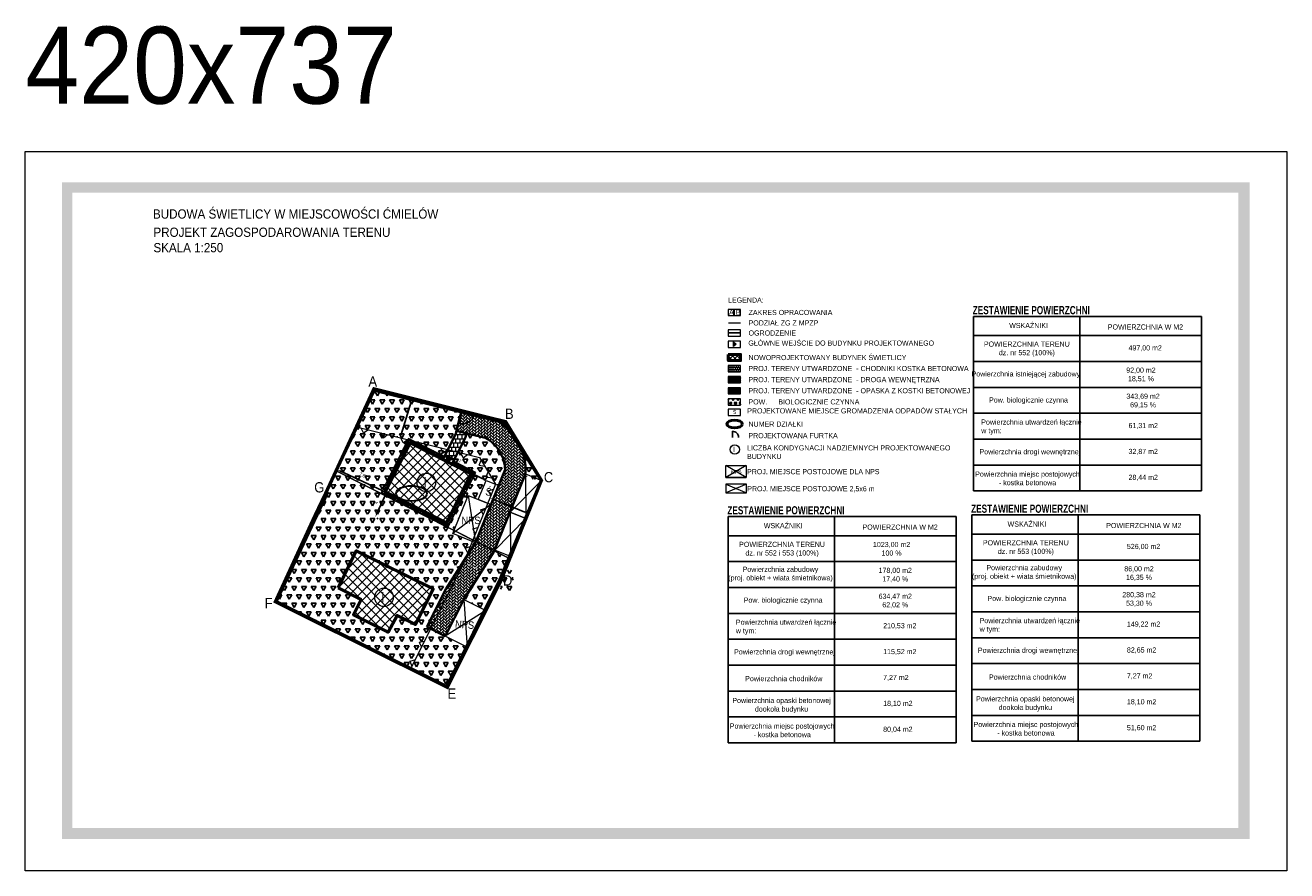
# Model space of a CAD drawing. Header units: metres. Extents: x 6502846 to 6512378, y 5892705 to 5896166.
# Tile 68 of 73: x 6507683 to 6508052, y 5895824 to 5896071. Entities that reach past the tile are written whole.
import ezdxf

# ---------------------------------------------------------------- set-up
doc = ezdxf.new("R2010")
doc.units = ezdxf.units.M
doc.header["$MEASUREMENT"] = 0
doc.linetypes.add('DASHED', pattern=[0.75, 0.5, -0.25])
doc.linetypes.add('mz1.0_0.5', pattern=[1.5, 1, -0.5])
doc.layers.get('0').update_dxf_attribs({"color": 2})
for name, color, linetype, lineweight in [('_tabelki_ramki_cienkie', 251, 'Continuous', 5), ('Granica opracowania', 10, 'Continuous', 25), ('PZT_budynki istniejące obrys', 7, 'Continuous', 80), ('PZT_wejście główne', 12, 'Continuous', 13)]:
    doc.layers.add(name, color=color, linetype=linetype, lineweight=lineweight)
doc.layers.add('A_hatch', color=7, linetype='Continuous', true_color=0x4d4d4d, transparency=0.5)
for name, color, linetype in [('A_widok cienki', 229, 'Continuous'), ('A_ściany murowane', 50, 'Continuous'), ('I_wypełnienie', 254, 'Continuous'), ('INFO_wymiary', 16, 'Continuous'), ('K_tab_gr', 250, 'Continuous'), ('PZT_OPISY', 251, 'Continuous'), ('TEXT', 7, 'Continuous')]:
    doc.layers.add(name, color=color, linetype=linetype)
for name, color, linetype, lineweight, true_color in [('PZT_eN', 7, 'Continuous', 40, 0xff2929), ('PZT_granica opracowania', 7, 'DASHED', 30, 0xff0f0f), ('PZT_wypelnienie', 7, 'Continuous', 13, 0x848484)]:
    doc.layers.add(name, color=color, linetype=linetype, lineweight=lineweight, true_color=true_color)
doc.layers.add('PZT_ogodzenie', color=7, linetype='Continuous', true_color=0xcc0033)
doc.styles.add('ARCHENIKA_100_wymiary', font='arial.ttf', dxfattribs={"width": 0.9, "height": 15})
doc.styles.add('Arial', font='arial.ttf', dxfattribs={"width": 0.9})
doc.styles.get("Standard").update_dxf_attribs({"font": 'Working1250.shx', "width": 0.75})
doc.linetypes.add('OGRODZENIE2', pattern='A,6.35,-2.54,[132,ltypeshp.shx,S=2.54,R=0,X=-2.54,Y=0],-2.54,25.4', length=36.83)
doc.dimstyles.get("Standard").update_dxf_attribs({"dimtxt": 1, "dimasz": 1, "dimexe": 1, "dimexo": 1, "dimgap": 1, "dimtad": 1, "dimtxsty": 'Standard', "dimcen": 2.5, "dimadec": 0, "dimazin": 0, "dimtfac": 1, "dimtmove": 0, "dimatfit": 3, "dimfxl": 1, "dimarcsym": 0})
pattern_1 = [(45, (-13004809.01647, -11788209.928), (-0.265165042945, 0.265165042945), []), (135, (-13004809.01647, -11788209.928), (-0.795495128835, 0.265165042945), [0.9375, -0.5625])]
pattern_2 = [(60, (6507756.1125, 5896732.806), (-1.42875, 2.4746676), [1.42875, -1.42875]), (120, (6507756.1125, 5896732.806), (-2.8575, 2e-09), [1.42875, -1.42875]), (0, (6507755.3981, 5896734.0434), (1.42875, 2.4746676), [1.42875, -1.42875])]
pattern_3 = [(60, (6507756.1125, 5896732.806), (-1.42875, 2.4746676), [1.42875, -1.42875]), (120, (6507756.1125, 5896732.806), (-2.8575, 2e-09), [1.42875, -1.42875]), (0, (6507755.3981, 5896734.0434), (1.42875, 2.4746676), [1.42875, -1.42875])]

# ---------------------------------------------------------------- blocks, each defined once
blk = doc.blocks.new('*D656')
at = {"layer": 'Defpoints', "color": 0, "linetype": 'ByBlock'}
for p in [(6507788.43, 5895935.11), (6507785.02, 5895927.87), (6507785.47, 5895927.66)]:
    blk.add_point(p, dxfattribs=at)
at = {"layer": 'INFO_wymiary', "color": 0, "linetype": 'ByBlock', "lineweight": -2}
for p, q in [((6507788.45, 5895934), (6507785.89, 5895928.56)), ((6507789.34, 5895934.68), (6507789.78, 5895934.47)), ((6507785.93, 5895927.44), (6507786.37, 5895927.23))]:
    blk.add_line(p, q, dxfattribs=at)
at = {"layer": 'INFO_wymiary', "color": 0, "linetype": 'ByBlock'}
for points in [[(6507788.6, 5895933.92), (6507788.3, 5895934.07), (6507788.88, 5895934.9)], [(6507785.74, 5895928.63), (6507786.04, 5895928.49), (6507785.47, 5895927.66)]]:
    blk.add_solid(points, dxfattribs=at)
at = {"layer": 'INFO_wymiary', "color": 0, "linetype": 'ByBlock', "insert": (6507785.81, 5895931.92), "char_height": 1, "attachment_point": 5, "rotation": 64.7749}
blk.add_mtext('4', dxfattribs=at)
blk = doc.blocks.new('*D657')
at = {"layer": 'Defpoints', "color": 0, "linetype": 'ByBlock'}
for p in [(6507774.26, 5895941.66), (6507774.26, 5895941.66), (6507788.43, 5895935.11)]:
    blk.add_point(p, dxfattribs=at)
at = {"layer": 'INFO_wymiary', "color": 0, "linetype": 'ByBlock', "lineweight": -2}
for p, q in [((6507787.53, 5895935.53), (6507775.16, 5895941.24)), ((6507773.84, 5895940.75), (6507773.84, 5895940.75)), ((6507788.01, 5895934.2), (6507788.01, 5895934.2))]:
    blk.add_line(p, q, dxfattribs=at)
at = {"layer": 'INFO_wymiary', "color": 0, "linetype": 'ByBlock'}
for points in [[(6507775.23, 5895941.39), (6507775.09, 5895941.09), (6507774.26, 5895941.66)], [(6507787.46, 5895935.38), (6507787.6, 5895935.68), (6507788.43, 5895935.11)]]:
    blk.add_solid(points, dxfattribs=at)
at = {"layer": 'INFO_wymiary', "color": 0, "linetype": 'ByBlock', "insert": (6507782.01, 5895939.83), "char_height": 1, "attachment_point": 5, "rotation": 335.1989}
blk.add_mtext('7,81', dxfattribs=at)
blk = doc.blocks.new('*D917')
at = {"layer": 'Defpoints', "color": 0, "linetype": 'ByBlock'}
for p in [(6507796.3, 5895962.38), (6507796.5, 5895962.32), (6507793.01, 5895950.84)]:
    blk.add_point(p, dxfattribs=at)
at = {"layer": 'INFO_wymiary', "color": 0, "linetype": 'ByBlock', "lineweight": -2}
for p, q in [((6507793.1, 5895951.85), (6507796.01, 5895961.43)), ((6507795.55, 5895962.61), (6507795.35, 5895962.67)), ((6507792.06, 5895951.13), (6507791.86, 5895951.19))]:
    blk.add_line(p, q, dxfattribs=at)
at = {"layer": 'INFO_wymiary', "color": 0, "linetype": 'ByBlock'}
for points in [[(6507796.17, 5895961.38), (6507795.85, 5895961.48), (6507796.3, 5895962.38)], [(6507792.94, 5895951.9), (6507793.26, 5895951.81), (6507792.81, 5895950.9)]]:
    blk.add_solid(points, dxfattribs=at)
at = {"layer": 'INFO_wymiary', "color": 0, "linetype": 'ByBlock', "insert": (6507793.12, 5895957.08), "char_height": 1, "attachment_point": 5, "rotation": 73.0911}
blk.add_mtext('6', dxfattribs=at)
blk = doc.blocks.new('*D918')
at = {"layer": 'Defpoints', "color": 0, "linetype": 'ByBlock'}
for p in [(6507818.99, 5895933.34), (6507830.14, 5895928.83), (6507830.14, 5895928.83)]:
    blk.add_point(p, dxfattribs=at)
at = {"layer": 'INFO_wymiary', "color": 0, "linetype": 'ByBlock', "lineweight": -2}
for p, q in [((6507819.37, 5895934.27), (6507819.37, 5895934.27)), ((6507819.92, 5895932.97), (6507829.21, 5895929.21)), ((6507830.51, 5895929.76), (6507830.51, 5895929.76))]:
    blk.add_line(p, q, dxfattribs=at)
at = {"layer": 'INFO_wymiary', "color": 0, "linetype": 'ByBlock'}
for points in [[(6507819.98, 5895933.12), (6507819.85, 5895932.81), (6507818.99, 5895933.34)], [(6507829.15, 5895929.05), (6507829.27, 5895929.36), (6507830.14, 5895928.83)]]:
    blk.add_solid(points, dxfattribs=at)
at = {"layer": 'INFO_wymiary', "color": 0, "linetype": 'ByBlock', "insert": (6507825.16, 5895932.57), "char_height": 1, "attachment_point": 5, "rotation": 337.9788}
blk.add_mtext('6,00', dxfattribs=at)
blk = doc.blocks.new('*D924')
at = {"layer": 'Defpoints', "color": 0, "linetype": 'ByBlock'}
for p in [(6507798.87, 5895947.76), (6507817.86, 5895938.44), (6507817.86, 5895938.44)]:
    blk.add_point(p, dxfattribs=at)
at = {"layer": 'INFO_wymiary', "color": 0, "linetype": 'ByBlock', "lineweight": -2}
for p, q in [((6507799.31, 5895948.66), (6507799.31, 5895948.66)), ((6507799.77, 5895947.32), (6507816.96, 5895938.88)), ((6507818.3, 5895939.34), (6507818.3, 5895939.34))]:
    blk.add_line(p, q, dxfattribs=at)
at = {"layer": 'INFO_wymiary', "color": 0, "linetype": 'ByBlock'}
for points in [[(6507799.84, 5895947.47), (6507799.69, 5895947.17), (6507798.87, 5895947.76)], [(6507816.89, 5895938.73), (6507817.03, 5895939.03), (6507817.86, 5895938.44)]]:
    blk.add_solid(points, dxfattribs=at)
at = {"layer": 'INFO_wymiary', "color": 0, "linetype": 'ByBlock', "insert": (6507809.07, 5895944.53), "char_height": 1, "attachment_point": 5, "rotation": 333.855}
blk.add_mtext('10,07', dxfattribs=at)

msp = doc.modelspace()

# ---------------------------------------------------------------- hatches: boundary and pattern name
at = {"layer": 'A_hatch', "true_color": 0x168d1c}
h = msp.add_hatch(dxfattribs=at)
h.set_pattern_fill('TRIANG', color=106, scale=0.3)
h.set_pattern_definition(pattern_2)
h.paths.add_polyline_path([(6507809.258, 5895952.955), (6507809.269, 5895953), (6507810.711, 5895958.777), (6507785.128, 5895965.162), (6507780.004, 5895954.087), (6507781.371, 5895953.746), (6507783.311, 5895953.261), (6507787.192, 5895952.291), (6507789.132, 5895951.807), (6507793.013, 5895950.837), (6507794.953, 5895950.352), (6507798.834, 5895949.382), (6507800.774, 5895948.898), (6507804.655, 5895947.928), (6507806.595, 5895947.443), (6507806.701, 5895947.417), (6507809.02, 5895952.001)])
h.paths.add_polyline_path([(6507812.472, 5895917.33), (6507811.738, 5895918.709), (6507813.226, 5895919.182), (6507813.822, 5895920.646), (6507808.127, 5895922.949), (6507812.627, 5895934.074), (6507818.346, 5895931.76), (6507815.596, 5895932.88), (6507817.858, 5895938.437), (6507820.609, 5895937.317), (6507820.618, 5895937.341), (6507819.496, 5895939.215), (6507817.953, 5895939.457), (6507818.469, 5895940.932), (6507817.452, 5895942.632), (6507815.909, 5895942.874), (6507816.425, 5895944.348), (6507815.975, 5895945.099), (6507812.416, 5895945.989), (6507811.155, 5895945.067), (6507810.476, 5895946.473), (6507809.686, 5895946.671), (6507807.921, 5895943.181), (6507813.503, 5895940.356), (6507806.28, 5895926.08), (6507788.434, 5895935.109), (6507795.657, 5895949.384), (6507795.658, 5895949.386), (6507805.244, 5895944.535), (6507806.701, 5895947.417), (6507806.595, 5895947.443), (6507805.334, 5895946.521), (6507804.655, 5895947.928), (6507800.774, 5895948.898), (6507799.513, 5895947.976), (6507798.834, 5895949.382), (6507794.953, 5895950.352), (6507793.692, 5895949.43), (6507793.013, 5895950.837), (6507789.132, 5895951.807), (6507787.871, 5895950.885), (6507787.192, 5895952.291), (6507783.311, 5895953.261), (6507782.05, 5895952.339), (6507781.371, 5895953.746), (6507780.004, 5895954.087), (6507771.126, 5895934.898), (6507811.344, 5895914.56), (6507812.472, 5895917.33)])
h.paths.add_polyline_path([(6507812.472, 5895917.33), (6507813.226, 5895919.182), (6507813.822, 5895920.646), (6507814.787, 5895920.256), (6507811.657, 5895915.327)])
h.paths.add_polyline_path([(6507824.644, 5895915.778), (6507823.658, 5895916.177), (6507820.194, 5895917.578), (6507816.699, 5895912.076), (6507811.42, 5895914.746), (6507811.344, 5895914.56), (6507816.592, 5895911.906), (6507821.862, 5895909.241), (6507822.155, 5895909.092), (6507824.705, 5895915.397), (6507824.789, 5895915.605), (6507824.829, 5895915.703)])
h.paths.add_polyline_path([(6507822.071, 5895912.238), (6507825.803, 5895912.238), (6507825.803, 5895906.238), (6507822.071, 5895906.238)])
h.paths.add_polyline_path([(6507817.953, 5895939.457), (6507819.496, 5895939.215), (6507818.469, 5895940.932)], flags=16)
h.paths.add_polyline_path([(6507815.909, 5895942.874), (6507817.452, 5895942.632), (6507816.425, 5895944.348)], flags=16)
h.paths.add_polyline_path([(6507811.155, 5895945.067), (6507812.416, 5895945.989), (6507810.476, 5895946.473)], flags=16)
h.paths.add_polyline_path([(6507805.334, 5895946.521), (6507806.595, 5895947.443), (6507804.655, 5895947.928)], flags=16)
h.paths.add_polyline_path([(6507799.513, 5895947.976), (6507800.774, 5895948.898), (6507798.834, 5895949.382)], flags=16)
h.paths.add_polyline_path([(6507793.692, 5895949.43), (6507794.953, 5895950.352), (6507793.013, 5895950.837)], flags=16)
h.paths.add_polyline_path([(6507787.871, 5895950.885), (6507789.132, 5895951.807), (6507787.192, 5895952.291)], flags=16)
h.paths.add_polyline_path([(6507782.05, 5895952.339), (6507783.311, 5895953.261), (6507781.371, 5895953.746)], flags=16)
h.paths.add_polyline_path([(6507811.738, 5895918.709), (6507812.472, 5895917.33), (6507813.226, 5895919.182)], flags=16)
h = msp.add_hatch(dxfattribs=at)
h.set_pattern_fill('TRIANG', color=106, scale=0.15)
h.set_pattern_definition([(60, (6508129.3427, 5896354.0345), (-0.714375, 1.2373338), [0.714375, -0.714375]), (120, (6508129.3427, 5896354.0345), (-1.42875, 8e-10), [0.714375, -0.714375]), (0, (6508128.9855, 5896354.6532), (0.714375, 1.2373338), [0.714375, -0.714375])])
h.paths.add_polyline_path([(6507888.638, 5895962.228), (6507892.238, 5895962.228), (6507892.238, 5895960.428), (6507888.638, 5895960.428)])
h = msp.add_hatch(dxfattribs=at)
h.set_pattern_fill('TRIANG', color=106, scale=0.3)
h.set_pattern_definition(pattern_2)
h.paths.add_polyline_path([(6507826.783, 5895950.333), (6507823.599, 5895955.56), (6507812.813, 5895958.252), (6507820.409, 5895956.181, -0.1304142)])
h.paths.add_polyline_path([(6507827.168, 5895949.702, -0.1450574), (6507829.419, 5895940.386), (6507829.391, 5895940.318), (6507829.193, 5895939.827), (6507833.828, 5895937.952), (6507834.026, 5895938.443)])
h = msp.add_hatch(dxfattribs=at)
h.set_pattern_fill('TRIANG', color=106, scale=0.3)
h.set_pattern_definition(pattern_3)
h.paths.add_polyline_path([(6507812.169, 5895952.229), (6507811.849, 5895950.948), (6507809.686, 5895946.671), (6507810.476, 5895946.473), (6507812.416, 5895945.989), (6507815.975, 5895945.099), (6507816.425, 5895944.348), (6507817.452, 5895942.632), (6507818.469, 5895940.932), (6507819.496, 5895939.215), (6507820.618, 5895937.341), (6507820.61, 5895937.32), (6507821.551, 5895936.936), (6507823.435, 5895941.594, 0.1225512), (6507822.005, 5895946.643, 0.1429401), (6507817.622, 5895950.868)])
h.paths.add_polyline_path([(6507809.686, 5895946.671), (6507813.392, 5895945.745), (6507811.819, 5895942.518), (6507808.412, 5895944.152)])
h = msp.add_hatch(dxfattribs=at)
h.set_pattern_fill('TRIANG', color=106, scale=0.3)
h.set_pattern_definition(pattern_3)
h.paths.add_polyline_path([(6507817.8, 5895900.445), (6507812.402, 5895889.727), (6507805.971, 5895892.966), (6507801.665, 5895895.135), (6507800.613, 5895895.665), (6507801.119, 5895896.671), (6507801.106, 5895896.701), (6507801.138, 5895896.708), (6507803.888, 5895902.169), (6507803.867, 5895902.217), (6507803.919, 5895902.23), (6507806.145, 5895906.649), (6507806.712, 5895907.541), (6507806.628, 5895907.734), (6507806.87, 5895907.791), (6507809.775, 5895912.365), (6507809.388, 5895913.251), (6507810.504, 5895913.513), (6507811.212, 5895914.627), (6507771.126, 5895934.898), (6507767.609, 5895927.519), (6507756.342, 5895903.031), (6507806.544, 5895878.067), (6507817.8, 5895900.445)], is_closed=False)
h.paths.add_polyline_path([(6507822.155, 5895909.092), (6507816.592, 5895911.906), (6507811.369, 5895903.683), (6507817.8, 5895900.445)])
h.paths.add_polyline_path([(6507779.959, 5895917.893), (6507802.453, 5895906.771), (6507797.251, 5895896.365), (6507791.905, 5895899.037), (6507789.275, 5895894.123), (6507779.108, 5895899.198), (6507781.375, 5895903.659), (6507774.649, 5895907.105)], flags=16)
h.paths.add_polyline_path([(6507796.21, 5895884.236), (6507795.585, 5895885.668), (6507797.105, 5895886.025), (6507796.21, 5895884.236)], flags=16)
h.paths.add_polyline_path([(6507798.346, 5895891.184), (6507798.971, 5895889.753), (6507799.866, 5895891.542)], flags=16)
h.paths.add_polyline_path([(6507795.585, 5895885.668), (6507796.21, 5895884.236), (6507797.105, 5895886.025)], flags=16)
h.paths.add_polyline_path([(6507798.971, 5895889.753), (6507798.346, 5895891.184), (6507799.866, 5895891.542), (6507798.971, 5895889.753)], flags=0)
at = {"layer": 'I_wypełnienie', "linetype": 'ByBlock', "true_color": 0x4a4a4a}
h = msp.add_hatch(color=251, dxfattribs=at)
h.dxf.hatch_style = 1
h.paths.add_polyline_path([(6507694.052, 5896025.473), (6507694.052, 5895833.697), (6508040.931, 5895833.697), (6508040.931, 5896025.473)])
h.paths.add_polyline_path([(6508037.625, 5896022.473), (6508037.625, 5895836.923), (6507697.052, 5895836.923), (6507697.052, 5896022.473)], flags=16)
at = {"layer": 'PZT_wejście główne'}
for points in [[(6507890.106, 5895978.933), (6507890.905, 5895978.252), (6507890.105, 5895977.571)], [(6507808.505, 5895944.776), (6507806.576, 5895943.943), (6507806.06, 5895945.979)]]:
    msp.add_hatch(color=256, dxfattribs=at).paths.add_polyline_path(points)
at = {"layer": 'PZT_wypelnienie', "true_color": 0xffbf00}
h = msp.add_hatch(dxfattribs=at)
h.set_pattern_fill('ANSI37', color=40, scale=0.3)
h.set_pattern_definition([(45, (6507086.3996, 5895971.4161), (-0.6735192, 0.6735192), []), (135, (6507086.3996, 5895971.4161), (-0.6735192, -0.6735192), [])])
h.paths.add_polyline_path([(6507888.666, 5895975.224), (6507892.238, 5895975.224), (6507892.238, 5895973.477), (6507888.666, 5895973.477)])
at = {"layer": 'PZT_wypelnienie', "ltscale": 0.1}
h = msp.add_hatch(dxfattribs=at)
h.set_pattern_fill('AR-B88', color=256, scale=0.003, angle=180)
h.set_pattern_definition([(180, (6505478.1017, 5895518.54403), (-7e-17, -0.6096), []), (270, (6505478.1017, 5895518.54403), (0.3048, -0.6096), [0.6096, -0.6096])])
h.paths.add_polyline_path([(6507888.638, 5895971.983), (6507892.238, 5895971.983), (6507892.238, 5895970.183), (6507888.638, 5895970.183)])
h = msp.add_hatch(dxfattribs=at)
h.set_pattern_fill('AR-HBONE', color=251, scale=0.003, angle=180)
h.set_pattern_definition([(225, (6505478.1017, 5895518.54403), (-5e-17, -0.431052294), [0.9144, -0.3048]), (315, (6505477.88618, 5895518.3285), (-1e-16, -0.431052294), [0.9144, -0.3048])])
h.paths.add_polyline_path([(6507888.638, 5895968.743), (6507892.238, 5895968.743), (6507892.238, 5895966.943), (6507888.638, 5895966.943)])
h = msp.add_hatch(dxfattribs=at)
h.set_pattern_fill('ANSI38', color=256, scale=1.5)
h.set_pattern_definition([(45, (-3248153.22179, -2946117.3325), (-0.1325825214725, 0.1325825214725), []), (135, (-3248153.22179, -2946117.3325), (-0.3977475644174, 0.1325825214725), [0.46875, -0.28125])])
h.paths.add_polyline_path([(6507888.638, 5895965.502), (6507892.238, 5895965.502), (6507892.238, 5895963.702), (6507888.638, 5895963.702)])
h = msp.add_hatch(dxfattribs=at)
h.set_pattern_fill('AR-HBONE', color=251, scale=0.006, angle=180)
h.set_pattern_definition([(225, (6502453.6305, 5895061.8251), (-2e-16, -0.86210459), [1.8288, -0.6096]), (315, (6502453.19947, 5895061.39404), (-2e-16, -0.86210459), [1.8288, -0.6096])])
h.paths.add_polyline_path([(6507814.632, 5895919.828), (6507820.194, 5895917.578), (6507824.693, 5895928.702), (6507829.193, 5895939.827), (6507829.391, 5895940.318), (6507829.419, 5895940.386, 0.2926372), (6507820.409, 5895956.181), (6507812.813, 5895958.252), (6507810.711, 5895958.777), (6507809.269, 5895953), (6507809.258, 5895952.955), (6507812.169, 5895952.229), (6507817.622, 5895950.868, -0.1429401), (6507822.005, 5895946.643, -0.1225512), (6507823.435, 5895941.594), (6507819.302, 5895931.374), (6507814.802, 5895920.249)])
h = msp.add_hatch(dxfattribs=at)
h.set_pattern_fill('AR-B88', color=256, scale=0.006, angle=180)
h.set_pattern_definition([(180, (6502453.6305, 5895061.8251), (-1e-16, -1.2192), []), (270, (6502453.6305, 5895061.8251), (0.6096, -1.2192), [1.2192, -1.2192])])
h.paths.add_polyline_path([(6507811.849, 5895950.948), (6507812.169, 5895952.229), (6507809.258, 5895952.955), (6507809.02, 5895952.001), (6507806.701, 5895947.417), (6507809.686, 5895946.671)])
h.paths.add_polyline_path([(6507805.244, 5895944.535), (6507807.921, 5895943.181), (6507809.686, 5895946.671), (6507806.701, 5895947.417), (6507805.244, 5895944.535)])
h = msp.add_hatch(dxfattribs=at)
h.set_pattern_fill('ANSI38', color=256, scale=3)
h.set_pattern_definition(pattern_1)
h.paths.add_polyline_path([(6507807.921, 5895943.181), (6507813.503, 5895940.356), (6507806.28, 5895926.08), (6507788.434, 5895935.109), (6507795.657, 5895949.384), (6507795.658, 5895949.386), (6507805.244, 5895944.535), (6507805.695, 5895945.426), (6507799.98, 5895948.317), (6507799.513, 5895947.976), (6507799.144, 5895948.74), (6507796.939, 5895949.856), (6507795.018, 5895950.336), (6507787.09, 5895934.668), (6507806.721, 5895924.736), (6507814.847, 5895940.797), (6507808.372, 5895944.072), (6507807.921, 5895943.181)])
at = {"layer": 'PZT_wypelnienie', "true_color": 0xffbf00}
h = msp.add_hatch(dxfattribs=at)
h.set_pattern_fill('ANSI37', color=40, scale=0.6)
h.set_pattern_definition([(45, (6505242.5855, 5895939.635), (-1.3470384, 1.3470384), []), (135, (6505242.5855, 5895939.635), (-1.3470384, -1.3470384), [])])
h.paths.add_polyline_path([(6507806.28, 5895926.08), (6507813.503, 5895940.356), (6507795.658, 5895949.386), (6507788.434, 5895935.109)])
at = {"layer": 'PZT_wypelnienie', "ltscale": 0.1}
h = msp.add_hatch(dxfattribs=at)
h.set_pattern_fill('ANSI38', color=256, scale=3)
h.set_pattern_definition(pattern_1)
h.paths.add_polyline_path([(6507796.939, 5895949.856), (6507795.216, 5895950.728), (6507795.018, 5895950.336), (6507796.939, 5895949.856)])
h.paths.add_polyline_path([(6507799.513, 5895947.976), (6507799.98, 5895948.317), (6507799.144, 5895948.74)])
h = msp.add_hatch(dxfattribs=at)
h.set_pattern_fill('AR-HBONE', color=251, scale=0.006, angle=180)
h.set_pattern_definition([(225, (6502453.6305, 5895061.8251), (-2e-16, -0.86210459), [1.8288, -0.6096]), (315, (6502453.19947, 5895061.39404), (-2e-16, -0.86210459), [1.8288, -0.6096])])
h.paths.add_polyline_path([(6507820.194, 5895917.578), (6507820.312, 5895917.869), (6507814.938, 5895920.586), (6507814.836, 5895920.334), (6507814.802, 5895920.249), (6507814.787, 5895920.256), (6507811.657, 5895915.327), (6507811.42, 5895914.746), (6507816.699, 5895912.076)])
h.paths.add_polyline_path([(6507810.909, 5895913.608), (6507810.014, 5895911.819), (6507808.148, 5895908.091), (6507807.253, 5895906.303), (6507805.388, 5895902.575), (6507804.493, 5895900.786), (6507802.627, 5895897.058), (6507801.732, 5895895.27), (6507801.665, 5895895.135), (6507805.971, 5895892.966), (6507811.369, 5895903.683), (6507816.592, 5895911.906), (6507811.344, 5895914.56), (6507811.165, 5895914.119)])
h.paths.add_polyline_path([(6507810.909, 5895913.608), (6507811.165, 5895914.119), (6507811.344, 5895914.56), (6507811.212, 5895914.627), (6507810.504, 5895913.513), (6507810.909, 5895913.608)])
h.paths.add_polyline_path([(6507810.014, 5895911.819), (6507810.909, 5895913.608), (6507810.504, 5895913.513), (6507809.775, 5895912.365), (6507810.014, 5895911.819)])
h.paths.add_polyline_path([(6507808.148, 5895908.091), (6507810.014, 5895911.819), (6507809.775, 5895912.365), (6507806.87, 5895907.791), (6507808.148, 5895908.091)])
h.paths.add_polyline_path([(6507807.253, 5895906.303), (6507808.148, 5895908.091), (6507806.87, 5895907.791), (6507806.712, 5895907.541), (6507807.253, 5895906.303)])
h.paths.add_polyline_path([(6507805.388, 5895902.575), (6507807.253, 5895906.303), (6507806.712, 5895907.541), (6507806.145, 5895906.649), (6507803.919, 5895902.23), (6507805.388, 5895902.575)])
h.paths.add_polyline_path([(6507804.493, 5895900.786), (6507805.388, 5895902.575), (6507803.919, 5895902.23), (6507803.888, 5895902.169), (6507804.493, 5895900.786)])
h.paths.add_polyline_path([(6507803.888, 5895902.169), (6507801.138, 5895896.708), (6507802.627, 5895897.058), (6507804.493, 5895900.786)])
h.paths.add_polyline_path([(6507801.138, 5895896.708), (6507801.119, 5895896.671), (6507801.732, 5895895.27), (6507802.627, 5895897.058)])
h.paths.add_polyline_path([(6507801.119, 5895896.671), (6507800.613, 5895895.665), (6507801.665, 5895895.135), (6507801.732, 5895895.27)])
at = {"layer": 'PZT_wypelnienie'}
h = msp.add_hatch(dxfattribs=at)
h.set_pattern_fill('ANSI37', color=256, scale=0.6)
h.set_pattern_definition([(45, (6505242.4902, 5895939.6829), (-1.3470384, 1.3470384), []), (135, (6505242.4902, 5895939.6829), (-1.3470384, -1.3470384), [])])
h.paths.add_polyline_path([(6507781.375, 5895903.659), (6507779.108, 5895899.198), (6507789.275, 5895894.123), (6507791.905, 5895899.037), (6507797.251, 5895896.365), (6507802.453, 5895906.771), (6507779.959, 5895917.893), (6507774.649, 5895907.105)])

# ---------------------------------------------------------------- linework, layer by layer
at = {"color": 0, "lineweight": 50}
msp.add_lwpolyline([(6507888.638, 5895975.224), (6507888.638, 5895973.424), (6507892.238, 5895973.424), (6507892.238, 5895975.224)], close=True, dxfattribs=at)
at = {"color": 250, "lineweight": 50}
for points in [[(6507788.434, 5895935.109), (6507795.658, 5895949.386), (6507813.503, 5895940.356), (6507806.28, 5895926.08), (6507788.434, 5895935.109)], [(6507774.649, 5895907.105), (6507779.959, 5895917.893), (6507802.453, 5895906.771), (6507797.251, 5895896.365), (6507791.905, 5895899.037), (6507789.275, 5895894.123), (6507779.108, 5895899.198), (6507781.375, 5895903.659), (6507774.649, 5895907.105)]]:
    msp.add_lwpolyline(points, dxfattribs=at)
at = {"layer": '_tabelki_ramki_cienkie', "linetype": 'Continuous', "transparency": 33554687}
msp.add_lwpolyline([(6507683.265, 5895824.463), (6507683.265, 5896034.463), (6508051.765, 5896034.463), (6508051.765, 5895824.463)], close=True, dxfattribs=at)
msp.add_lwpolyline([(6507683.265, 5896034.463), (6508051.765, 5896034.463), (6508051.765, 5895824.463), (6507683.265, 5895824.463), (6507683.265, 5896034.463)], dxfattribs=at)
at = {"layer": 'A_widok cienki'}
for points in [[(6507810.915, 5895958.519), (6507810.043, 5895955.027, 0.4142136), (6507814.408, 5895957.648)], [(6507889.818, 5895951.002), (6507889.818, 5895952.802, -0.4142136), (6507891.618, 5895951.002)]]:
    msp.add_lwpolyline(points, format="xyb", dxfattribs=at)
at = {"layer": 'A_ściany murowane', "color": 18, "ltscale": 0.1, "true_color": 0x000000}
for p, q in [((6507960.276, 5895986.325), (6507960.276, 5895935.373)), ((6507960.276, 5895986.325), (6508026.84, 5895986.325)), ((6507991.289, 5895986.325), (6507991.289, 5895935.373)), ((6508026.84, 5895986.325), (6508026.84, 5895935.373)), ((6507960.276, 5895980.732), (6508026.84, 5895980.732)), ((6507960.276, 5895973.172), (6508026.84, 5895973.172)), ((6507960.276, 5895965.612), (6508026.84, 5895965.612)), ((6507960.276, 5895958.052), (6508026.84, 5895958.052)), ((6507960.276, 5895950.493), (6508026.84, 5895950.493)), ((6507960.276, 5895942.933), (6508026.84, 5895942.933)), ((6507960.276, 5895942.933), (6508026.84, 5895942.933)), ((6507960.276, 5895935.373), (6508026.84, 5895935.373)), ((6507888.605, 5895927.884), (6507888.605, 5895861.812)), ((6507888.605, 5895927.884), (6507955.168, 5895927.884)), ((6507919.617, 5895927.884), (6507919.617, 5895861.812)), ((6507955.168, 5895927.884), (6507955.168, 5895861.812)), ((6507959.803, 5895928.348), (6507959.803, 5895862.276)), ((6507959.803, 5895928.348), (6508026.367, 5895928.348)), ((6507990.816, 5895928.348), (6507990.816, 5895862.276)), ((6508026.367, 5895928.348), (6508026.367, 5895862.276)), ((6507959.803, 5895922.754), (6508026.367, 5895922.754)), ((6507888.605, 5895922.291), (6507955.168, 5895922.291)), ((6507888.605, 5895914.731), (6507955.168, 5895914.731)), ((6507959.803, 5895915.195), (6508026.367, 5895915.195)), ((6507888.605, 5895907.171), (6507955.168, 5895907.171)), ((6507959.803, 5895907.635), (6508026.367, 5895907.635)), ((6507888.605, 5895899.611), (6507955.168, 5895899.611)), ((6507959.803, 5895900.075), (6508026.367, 5895900.075)), ((6507888.605, 5895892.052), (6507955.168, 5895892.052)), ((6507959.803, 5895892.515), (6508026.367, 5895892.515)), ((6507888.605, 5895884.492), (6507955.168, 5895884.492)), ((6507959.803, 5895884.955), (6508026.367, 5895884.955)), ((6507888.605, 5895876.932), (6507955.168, 5895876.932)), ((6507959.803, 5895877.395), (6508026.367, 5895877.395)), ((6507888.605, 5895869.372), (6507955.168, 5895869.372)), ((6507959.803, 5895869.836), (6508026.367, 5895869.836)), ((6507888.605, 5895861.812), (6507955.168, 5895861.812)), ((6507959.803, 5895862.276), (6508026.367, 5895862.276))]:
    msp.add_line(p, q, dxfattribs=at)
at = {"layer": 'Granica opracowania', "linetype": 'mz1.0_0.5', "lineweight": 60, "ltscale": 5, "const_width": 1}
msp.add_lwpolyline([(6507756.342, 5895903.031), (6507767.609, 5895927.519), (6507771.126, 5895934.898), (6507785.128, 5895965.162), (6507823.599, 5895955.56), (6507834.026, 5895938.443), (6507822.155, 5895909.092), (6507817.8, 5895900.445), (6507806.544, 5895878.067), (6507756.342, 5895903.031)], dxfattribs=at)
at = {"layer": 'INFO_wymiary', "color": 3, "linetype": 'mz1.0_0.5', "lineweight": 35, "const_width": 0.4}
for points in [[(6507888.638, 5895984.441), (6507892.238, 5895984.441)], [(6507774.285, 5895941.145), (6507785.24, 5895964.928), (6507823.599, 5895955.56), (6507834.026, 5895938.443), (6507824.799, 5895915.6), (6507774.285, 5895941.145)], [(6507774.285, 5895941.145), (6507824.799, 5895915.6), (6507817.8, 5895900.445), (6507806.544, 5895878.067), (6507756.342, 5895903.031), (6507774.285, 5895941.145)]]:
    msp.add_lwpolyline(points, dxfattribs=at)
at = {"layer": 'INFO_wymiary', "linetype": 'ByBlock'}
for points in [[(6507805.353, 5895944.478), (6507807.811, 5895943.235)], [(6507788.622, 5895935.014), (6507800.043, 5895929.235)], [(6507806.468, 5895925.985), (6507795.046, 5895931.764)]]:
    msp.add_lwpolyline(points, dxfattribs=at)
at = {"layer": 'K_tab_gr', "linetype": 'ByBlock', "lineweight": 5}
for points in [[(6507780.004, 5895954.087), (6507815.975, 5895945.099), (6507820.618, 5895937.341), (6507811.165, 5895914.119)], [(6507782.05, 5895952.339), (6507781.371, 5895953.746)], [(6507782.05, 5895952.339), (6507782.05, 5895952.339), (6507783.311, 5895953.261)], [(6507787.871, 5895950.885), (6507787.192, 5895952.291)], [(6507787.871, 5895950.885), (6507787.871, 5895950.885), (6507789.132, 5895951.807)], [(6507793.692, 5895949.43), (6507793.013, 5895950.837)], [(6507793.692, 5895949.43), (6507793.692, 5895949.43), (6507794.953, 5895950.352)], [(6507799.513, 5895947.976), (6507798.834, 5895949.382)], [(6507799.513, 5895947.976), (6507799.513, 5895947.976), (6507800.774, 5895948.898)], [(6507805.334, 5895946.521), (6507804.655, 5895947.928)], [(6507805.334, 5895946.521), (6507805.334, 5895946.521), (6507806.595, 5895947.443)], [(6507811.155, 5895945.067), (6507810.476, 5895946.473)], [(6507811.155, 5895945.067), (6507811.155, 5895945.067), (6507812.416, 5895945.989)], [(6507815.909, 5895942.874), (6507816.425, 5895944.348)], [(6507815.909, 5895942.874), (6507815.909, 5895942.874), (6507817.452, 5895942.632)], [(6507817.953, 5895939.457), (6507818.469, 5895940.932)], [(6507817.953, 5895939.457), (6507817.953, 5895939.457), (6507819.496, 5895939.215)], [(6507818.524, 5895935.38), (6507820.013, 5895935.854)], [(6507818.524, 5895935.38), (6507818.524, 5895935.38), (6507819.259, 5895934.002)], [(6507816.262, 5895929.823), (6507817.751, 5895930.297)], [(6507816.262, 5895929.823), (6507816.262, 5895929.823), (6507816.997, 5895928.444)], [(6507814, 5895924.266), (6507815.488, 5895924.74)], [(6507814, 5895924.266), (6507814, 5895924.266), (6507814.734, 5895922.887)], [(6507811.738, 5895918.709), (6507813.226, 5895919.182)], [(6507811.738, 5895918.709), (6507811.738, 5895918.709), (6507812.472, 5895917.33)], [(6507811.165, 5895914.119), (6507795.923, 5895883.663)], [(6507809.388, 5895913.251), (6507810.909, 5895913.608)], [(6507809.388, 5895913.251), (6507809.388, 5895913.251), (6507810.014, 5895911.819)], [(6507806.628, 5895907.734), (6507808.148, 5895908.091)], [(6507806.628, 5895907.734), (6507806.628, 5895907.734), (6507807.253, 5895906.303)], [(6507803.867, 5895902.217), (6507805.388, 5895902.575)], [(6507803.867, 5895902.217), (6507803.867, 5895902.217), (6507804.493, 5895900.786)], [(6507801.106, 5895896.701), (6507802.627, 5895897.058)], [(6507801.106, 5895896.701), (6507801.106, 5895896.701), (6507801.732, 5895895.27)], [(6507798.346, 5895891.184), (6507799.866, 5895891.542)], [(6507798.346, 5895891.184), (6507798.346, 5895891.184), (6507798.971, 5895889.753)], [(6507795.585, 5895885.668), (6507797.105, 5895886.025)], [(6507795.585, 5895885.668), (6507795.585, 5895885.668), (6507796.21, 5895884.236)]]:
    msp.add_lwpolyline(points, dxfattribs=at)
at = {"layer": 'PZT_budynki istniejące obrys', "color": 0, "lineweight": 5}
for points in [[(6507888.638, 5895988.394), (6507888.638, 5895986.594), (6507892.238, 5895986.594), (6507892.238, 5895988.394)], [(6507888.638, 5895982.394), (6507888.638, 5895980.594), (6507892.238, 5895980.594), (6507892.238, 5895982.394)], [(6507888.638, 5895979.104), (6507888.638, 5895977.304), (6507892.238, 5895977.304), (6507892.238, 5895979.104)], [(6507888.638, 5895971.983), (6507888.638, 5895970.183), (6507892.238, 5895970.183), (6507892.238, 5895971.983)], [(6507888.638, 5895968.743), (6507888.638, 5895966.943), (6507892.238, 5895966.943), (6507892.238, 5895968.743)], [(6507888.638, 5895965.502), (6507888.638, 5895963.702), (6507892.238, 5895963.702), (6507892.238, 5895965.502)], [(6507888.638, 5895962.228), (6507888.638, 5895960.428), (6507892.238, 5895960.428), (6507892.238, 5895962.228)]]:
    msp.add_lwpolyline(points, close=True, dxfattribs=at)
at = {"layer": 'PZT_budynki istniejące obrys', "color": 244, "lineweight": 5, "true_color": 0x991b1e}
msp.add_lwpolyline([(6507888.638, 5895959.228), (6507888.638, 5895957.428), (6507892.238, 5895957.428), (6507892.238, 5895959.228)], close=True, dxfattribs=at)
msp.add_lwpolyline([(6507817.859, 5895938.439), (6507821.564, 5895936.931), (6507819.302, 5895931.374), (6507815.597, 5895932.882), (6507817.859, 5895938.439)], dxfattribs=at)
at = {"layer": 'PZT_eN', "lineweight": 50}
msp.add_ellipse((6507890.479, 5895954.908), major_axis=(2.25, 0), ratio=0.5, dxfattribs=at)
at = {"layer": 'PZT_eN', "lineweight": 30}
msp.add_ellipse((6507796.088, 5895934.642), major_axis=(4.5, 0), ratio=0.5, dxfattribs=at)
at = {"layer": 'PZT_granica opracowania', "lineweight": 100, "ltscale": 10}
msp.add_lwpolyline([(6507890.014, 5895987.494), (6507890.543, 5895987.494)], dxfattribs=at)
at = {"layer": 'PZT_ogodzenie', "color": 30, "linetype": 'OGRODZENIE2', "ltscale": 0.01}
msp.add_lwpolyline([(6507888.638, 5895981.494), (6507892.238, 5895981.494)], dxfattribs=at)
at = {"layer": 'PZT_ogodzenie', "color": 30, "linetype": 'OGRODZENIE2', "ltscale": 0.05}
for points in [[(6507771.389, 5895934.989), (6507785.313, 5895964.503), (6507823.173, 5895955.029), (6507833.803, 5895938.425), (6507821.693, 5895909.547)], [(6507771.833, 5895934.998), (6507756.871, 5895903.215), (6507806.363, 5895878.603), (6507821.693, 5895909.547)]]:
    msp.add_lwpolyline(points, dxfattribs=at)
at = {"layer": 'PZT_OPISY', "lineweight": 35}
for points in [[(6507809.269, 5895953), (6507810.722, 5895958.822)], [(6507810.722, 5895958.822), (6507820.409, 5895956.181)], [(6507809.269, 5895953), (6507809.02, 5895952.001)], [(6507817.622, 5895950.868), (6507809.258, 5895952.955)], [(6507812.169, 5895952.229), (6507811.849, 5895950.948)], [(6507809.02, 5895952.001), (6507805.243, 5895944.533)], [(6507811.849, 5895950.948), (6507807.921, 5895943.179)], [(6507814.836, 5895920.334), (6507823.435, 5895941.594)], [(6507820.194, 5895917.578), (6507829.391, 5895940.318)], [(6507829.391, 5895940.318), (6507829.419, 5895940.386)], [(6507814.836, 5895920.334), (6507806.145, 5895906.649), (6507800.613, 5895895.665)], [(6507820.194, 5895917.578), (6507811.369, 5895903.683), (6507805.971, 5895892.966)], [(6507800.613, 5895895.665), (6507805.971, 5895892.966)]]:
    msp.add_lwpolyline(points, dxfattribs=at)
at = {"layer": 'PZT_OPISY', "lineweight": 15}
for points in [[(6507893.876, 5895942.848), (6507893.876, 5895939.248), (6507887.876, 5895939.248), (6507887.876, 5895942.848), (6507893.876, 5895942.848)], [(6507893.876, 5895942.848), (6507887.876, 5895939.248), (6507893.876, 5895939.248), (6507887.876, 5895942.848)], [(6507829.391, 5895940.318), (6507834.026, 5895938.443), (6507829.527, 5895927.318), (6507824.892, 5895929.193), (6507829.391, 5895940.318)], [(6507834.026, 5895938.443), (6507824.892, 5895929.193)], [(6507829.391, 5895940.318), (6507829.527, 5895927.318)], [(6507812.627, 5895934.074), (6507819.302, 5895931.374), (6507814.802, 5895920.249), (6507808.127, 5895922.949), (6507812.627, 5895934.074)], [(6507812.627, 5895934.074), (6507814.802, 5895920.249), (6507819.302, 5895931.374), (6507808.127, 5895922.949)], [(6507887.938, 5895937.313), (6507887.938, 5895934.813), (6507893.938, 5895934.813), (6507893.938, 5895937.313), (6507887.938, 5895937.313), (6507893.938, 5895934.813), (6507893.938, 5895937.313), (6507887.938, 5895934.813)], [(6507824.892, 5895929.193), (6507829.527, 5895927.318), (6507825.028, 5895916.194), (6507820.392, 5895918.068), (6507824.892, 5895929.193)], [(6507829.527, 5895927.318), (6507820.392, 5895918.068)], [(6507824.892, 5895929.193), (6507825.028, 5895916.194)], [(6507811.369, 5895903.683), (6507817.8, 5895900.445), (6507812.402, 5895889.727), (6507805.971, 5895892.966), (6507811.369, 5895903.683)], [(6507811.369, 5895903.683), (6507812.402, 5895889.727), (6507817.8, 5895900.445), (6507805.971, 5895892.966)]]:
    msp.add_lwpolyline(points, dxfattribs=at)
for centre, radius in [((6507890.526, 5895947.479), 1.35), ((6507800.44, 5895937.832), 2.7), ((6507788.059, 5895904.316), 2.7)]:
    msp.add_circle(centre, radius, dxfattribs=at)
at = {"layer": 'PZT_OPISY', "lineweight": 35}
for radius, start, end in [(16.865, 357.07911, 62.32487), (10.865, 29.78489, 62.32487), (10.865, 1.83757, 29.78489)]:
    msp.add_arc((6507812.576, 5895941.246), radius, start, end, dxfattribs=at)
at = {"layer": 'PZT_wejście główne'}
for points in [[(6507890.106, 5895978.933), (6507890.905, 5895978.252), (6507890.105, 5895977.571), (6507890.106, 5895978.933)], [(6507808.505, 5895944.776), (6507806.576, 5895943.943), (6507806.06, 5895945.979), (6507808.505, 5895944.776)]]:
    msp.add_lwpolyline(points, dxfattribs=at)
at = {"layer": 'PZT_wypelnienie', "ltscale": 0.1}
msp.add_lwpolyline([(6507805.695, 5895945.426), (6507795.216, 5895950.728), (6507787.09, 5895934.668), (6507806.721, 5895924.736), (6507814.847, 5895940.797), (6507808.372, 5895944.072)], dxfattribs=at)

# ---------------------------------------------------------------- texts
at = {"layer": 'A_ściany murowane', "color": 18, "lineweight": 30, "ltscale": 0.1, "true_color": 0x000000, "char_height": 2.4, "width": 62.71797, "attachment_point": 1}
for insert in [(6507960.024, 5895989.365), (6507888.353, 5895930.923), (6507959.551, 5895931.387)]:
    msp.add_mtext('{\\fBahnschrift Light|b1|i0|c238|p34;ZESTAWIENIE POWIERZCHNI}', dxfattribs=dict(at, insert=insert))
at = {"layer": 'PZT_OPISY', "attachment_point": 1, "style": 'Arial'}
for s, insert, char_height, width, rotation in [('\\pxi-0.034722,l0.034722,t0.10417;LEGENDA:', (6507888.566, 5895991.849), 1.5, 26.722, 0), ('A', (6507888.86, 5895988.295), 1.5, 46.12023, 0), ('B', (6507890.85, 5895988.295), 1.5, 46.12023, 0), ('ZAKRES OPRACOWANIA', (6507894.557, 5895988.24), 1.5, 57.99745, 0), ('PODZIAŁ ZG Z MPZP', (6507894.557, 5895985.187), 1.5, 57.99745, 0), ('OGRODZENIE', (6507894.557, 5895982.24), 1.5, 57.99745, 0), ('WSKAŹNIKI', (6507970.687, 5895984.426), 1.5, 57.99745, 0), ('POWIERZCHNIA W M2', (6507999.501, 5895984.001), 1.5, 57.99745, 0), ('GŁÓWNE WEJŚCIE DO BUDYNKU PROJEKTOWANEGO', (6507894.492, 5895979.297), 1.5, 53.75648, 0), ('\\pxqc;POWIERZCHNIA TERENU \\Pdz. nr 552 (100%)', (6507946.838, 5895979.003), 1.5, 57.99745, 0), ('497,00 m2', (6508005.54, 5895977.897), 1.5, 57.99745, 0), ('NOWOPROJEKTOWANY BUDYNEK ŚWIETLICY ', (6507894.534, 5895975.075), 1.5, 46.12023, 0), ('PROJ. TERENY UTWARDZONE  - CHODNIKI KOSTKA BETONOWA', (6507894.508, 5895971.87), 1.5, 64.02839, 0), ('\\pxqc;Powierzchnia istniejącej zabudowy ', (6507946.552, 5895970.298), 1.5, 57.99745, 0), ('\\pxqc;92,00 m2\\P18,51 %', (6507980.169, 5895971.397), 1.5, 57.99745, 0), ('A', (6507783.517, 5895968.859), 3, 92.24045, 0), ('PROJ. TERENY UTWARDZONE  - DROGA WEWNĘTRZNA', (6507894.508, 5895968.629), 1.5, 62.33605, 0), ('PROJ. TERENY UTWARDZONE  - OPASKA Z KOSTKI BETONOWEJ', (6507894.508, 5895965.388), 1.5, 62.33605, 0), ('\\pxqc;343,69 m2\\P69,15 %', (6507980.787, 5895963.776), 1.5, 57.99745, 0), ('PROJEKTOWANE MIEJSCE GROMADZENIA ODPADÓW STAŁYCH', (6507894.166, 5895959.509), 1.5, 61.62149, 0), ('\\pxi-3.812,l6,t5.188;POW.^IBIOLOGICZNIE CZYNNA', (6507891.239, 5895962.133), 1.5, 46.12023, 0), ('Pow. biologicznie czynna ', (6507964.818, 5895962.692), 1.5, 57.99745, 0), ('B', (6507823.413, 5895959.401), 3, 92.24045, 0), ('\\pt80;NUMER DZIAŁKI', (6507894.529, 5895955.647), 1.5, 46.12023, 0), ('Powierzchnia utwardzeń łącznie\\Pw tym:', (6507962.521, 5895956.238), 1.5, 57.99745, 0), ('PROJEKTOWANA FURTKA', (6507894.499, 5895952.275), 1.5, 46.12023, 0), ('61,31 m2', (6508005.54, 5895955.217), 1.5, 57.99745, 0), ('LICZBA KONDYGNACJI NADZIEMNYCH PROJEKTOWANEGO BUDYNKU', (6507894.109, 5895948.701), 1.5, 55.62608, 0), ('\\pxt4;{\\W0.7;I}', (6507890.568, 5895946.762), 1.5, 0.78846, 180), ('Powierzchnia drogi wewnętrznej', (6507962.011, 5895947.573), 1.5, 57.99745, 0), ('32,87 m2', (6508005.54, 5895947.658), 1.5, 57.99745, 0), ('PROJ. MIEJSCE POSTOJOWE DLA NPS', (6507894.109, 5895941.753), 1.5, 55.62608, 0), ('\\pxqc;Powierzchnia miejsc postojowych \\P- kostka betonowa', (6507947.041, 5895941.033), 1.5, 57.99745, 0), ('G', (6507767.687, 5895937.935), 3, 92.24045, 0), ('\\pxt4;{\\W0.7;I}', (6507800.525, 5895936.398), 3, 1.57692, 180), ('C', (6507834.758, 5895940.894), 3, 92.24045, 0), ('28,44 m2', (6508005.54, 5895940.098), 1.5, 57.99745, 0), ('PROJ. MIEJSCE POSTOJOWE 2,5x6 m', (6507894.17, 5895936.768), 1.5, 55.62608, 0), ('WSKAŹNIKI', (6507970.214, 5895926.449), 1.5, 57.99745, 0), ('WSKAŹNIKI', (6507899.016, 5895925.985), 1.5, 57.99745, 0), ('POWIERZCHNIA W M2', (6507927.829, 5895925.56), 1.5, 57.99745, 0), ('POWIERZCHNIA W M2', (6507999.028, 5895926.023), 1.5, 57.99745, 0), ('\\pxqc;POWIERZCHNIA TERENU \\Pdz. nr 552 i 553 (100%)', (6507875.349, 5895920.517), 1.5, 57.99745, 0), ('\\pxqc;1023,00 m2\\P100 %', (6507907.331, 5895920.485), 1.5, 57.99745, 0), ('\\pxqc;POWIERZCHNIA TERENU \\Pdz. nr 553 (100%)', (6507946.547, 5895920.981), 1.5, 57.99745, 0), ('526,00 m2', (6508005.067, 5895919.919), 1.5, 57.99745, 0), ('\\pxqc;Powierzchnia zabudowy \\P(proj. obiekt + wiata śmietnikowa)', (6507874.88, 5895913.246), 1.5, 57.99745, 0), ('\\pxqc;178,00 m2\\P17,40 %', (6507908.403, 5895912.934), 1.5, 57.99745, 0), ('\\pxqc;Powierzchnia zabudowy \\P(proj. obiekt + wiata śmietnikowa)', (6507946.079, 5895913.71), 1.5, 57.99745, 0), ('\\pxqc;86,00 m2\\P16,35 %', (6507979.601, 5895913.397), 1.5, 57.99745, 0), ('D', (6507822.821, 5895910.738), 3, 92.24045, 0), ('\\pxt4;{\\W0.7;I}', (6507788.143, 5895902.881), 3, 1.57692, 180), ('Pow. biologicznie czynna ', (6507893.147, 5895904.251), 1.5, 57.99745, 0), ('\\pxqc;634,47 m2\\P62,02 %', (6507908.403, 5895905.374), 1.5, 57.99745, 0), ('Pow. biologicznie czynna ', (6507964.345, 5895904.715), 1.5, 57.99745, 0), ('\\pxqc;280,38 m2\\P53,30 %', (6507979.601, 5895905.838), 1.5, 57.99745, 0), ('F', (6507753.198, 5895904.123), 3, 92.24045, 0), ('Powierzchnia utwardzeń łącznie\\Pw tym:', (6507890.85, 5895897.797), 1.5, 57.99745, 0), ('Powierzchnia utwardzeń łącznie\\Pw tym:', (6507962.048, 5895898.261), 1.5, 57.99745, 0), ('149,22 m2', (6508005.067, 5895897.24), 1.5, 57.99745, 0), ('210,53 m2', (6507933.868, 5895896.776), 1.5, 57.99745, 0), ('Powierzchnia drogi wewnętrznej', (6507961.538, 5895889.595), 1.5, 57.99745, 0), ('82,65 m2', (6508005.067, 5895889.68), 1.5, 57.99745, 0), ('Powierzchnia drogi wewnętrznej', (6507890.34, 5895889.131), 1.5, 57.99745, 0), ('115,52 m2', (6507933.868, 5895889.217), 1.5, 57.99745, 0), ('7,27 m2', (6508005.067, 5895882.12), 1.5, 57.99745, 0), ('Powierzchnia chodników', (6507893.572, 5895881.316), 1.5, 57.99745, 0), ('7,27 m2', (6507933.868, 5895881.657), 1.5, 57.99745, 0), ('Powierzchnia chodników', (6507964.77, 5895881.78), 1.5, 57.99745, 0), ('E', (6507806.602, 5895877.687), 3, 92.24045, 0), ('\\pxqc;Powierzchnia opaski betonowej \\Pdookoła budynku', (6507875.199, 5895874.947), 1.5, 57.99745, 0), ('\\pxqc;Powierzchnia opaski betonowej \\Pdookoła budynku', (6507946.398, 5895875.411), 1.5, 57.99745, 0), ('18,10 m2', (6507933.868, 5895874.097), 1.5, 57.99745, 0), ('18,10 m2', (6508005.067, 5895874.56), 1.5, 57.99745, 0), ('\\pxqc;Powierzchnia miejsc postojowych \\P- kostka betonowa', (6507875.369, 5895867.473), 1.5, 57.99745, 0), ('\\pxqc;Powierzchnia miejsc postojowych \\P- kostka betonowa', (6507946.568, 5895867.936), 1.5, 57.99745, 0), ('80,04 m2', (6507933.868, 5895866.537), 1.5, 57.99745, 0), ('51,60 m2', (6508005.067, 5895867.001), 1.5, 57.99745, 0)]:
    msp.add_mtext(s, dxfattribs=dict(at, insert=insert, char_height=char_height, width=width, rotation=rotation))
at = {"layer": 'PZT_OPISY', "color": 244, "true_color": 0x991b1e, "attachment_point": 1, "style": 'Arial'}
for insert, char_height, width, rotation in [((6507890.001, 5895958.96), 1.08, 1.76252, 0), ((6507817.894, 5895936.281), 2.16, 3.52503, 351.86291)]:
    msp.add_mtext('Ś', dxfattribs=dict(at, insert=insert, char_height=char_height, width=width, rotation=rotation))
at = {"layer": 'PZT_OPISY', "lineweight": 15, "attachment_point": 1, "style": 'Arial'}
for insert, char_height, width, rotation in [((6507889.412, 5895941.414), 1.08, 1.76252, 2.02225), ((6507810.675, 5895927.825), 2.16, 3.52503, 0.39595), ((6507808.91, 5895897.616), 2.16, 3.52503, 355.68429)]:
    msp.add_mtext('NPS', dxfattribs=dict(at, insert=insert, char_height=char_height, width=width, rotation=rotation))
at = {"layer": 'TEXT', "attachment_point": 1, "style": 'ARCHENIKA_100_wymiary'}
for s, insert, char_height, width in [('\\P420x737', (6507683.317, 5896108.458), 22.5, 555.86515), ('BUDOWA ŚWIETLICY W MIEJSCOWOŚCI ĆMIELÓW', (6507720.584, 5896017.594), 2.7, 207.32283), ('\\PPROJEKT ZAGOSPODAROWANIA TERENU\\PSKALA 1:250', (6507720.722, 5896016.769), 2.7, 114.31644)]:
    msp.add_mtext(s, dxfattribs=dict(at, insert=insert, char_height=char_height, width=width))

# ---------------------------------------------------------------- dimensions: what is measured, and where the dimension line sits
at = {"layer": 'INFO_wymiary', "linetype": 'ByBlock'}
for p1, p2, distance, text, picture, middle in [((6507793.013, 5895950.837), (6507796.504, 5895962.322), 0.21, '6', '*D917', (6507793.123, 5895957.077)), ((6507798.87, 5895947.76), (6507817.859, 5895938.439), 0, '10,07', '*D924', (6507809.067, 5895944.532)), ((6507788.434, 5895935.109), (6507774.255, 5895941.661), 0, '7,81', '*D657', (6507782.014, 5895939.833)), ((6507788.434, 5895935.109), (6507785.023, 5895927.868), 0.49, '4', '*D656', (6507785.815, 5895931.919)), ((6507818.99, 5895933.342), (6507830.139, 5895928.833), 0, '6,00', '*D918', (6507825.163, 5895932.566))]:
    dim = msp.add_aligned_dim(p1=p1, p2=p2, distance=distance, text=text, dimstyle='Standard', override={"dimtxsty": 'Standard'}, dxfattribs=at)
    dim.commit()
    dim.dimension.update_dxf_attribs({"geometry": picture, "text_midpoint": middle})

doc.saveas('drawing.dxf')
